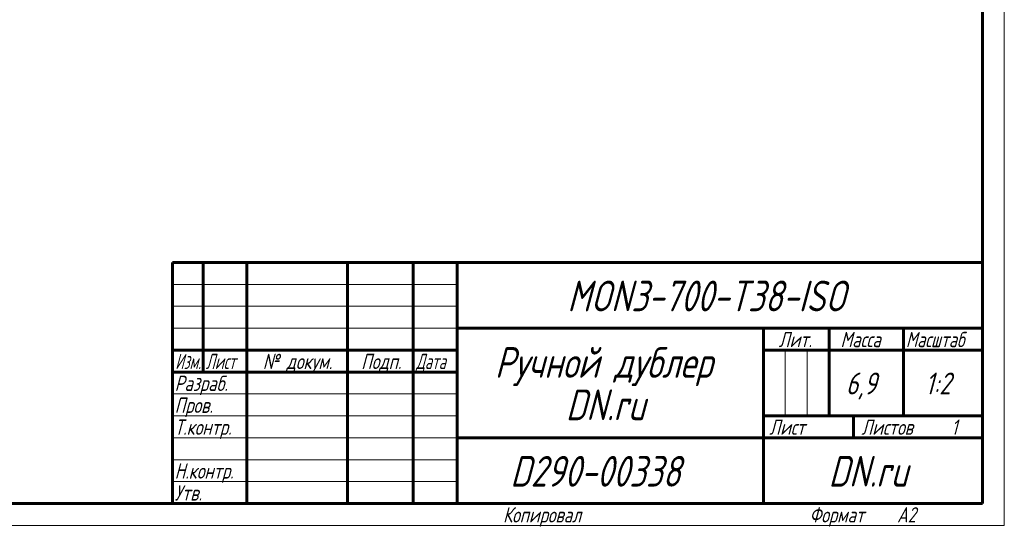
# Model space of a CAD drawing. Header units: millimetres. Extents: x 0 to 594, y 0 to 420.
# Tile 8 of 11: x 369 to 594, y 0 to 115. Entities that reach past the tile are written whole.
import ezdxf

# ---------------------------------------------------------------- set-up
doc = ezdxf.new("R2010")
doc.units = ezdxf.units.MM
doc.linetypes.add('K5LT_BASIC', pattern=[0])
doc.linetypes.add('K5LT_THIN', pattern=[0])
doc.styles.add('KTEXTSTYLE', font='txt', dxfattribs={"width": 0.96, "height": 5})

# ---------------------------------------------------------------- blocks, each defined once
blk = doc.blocks.new('U66')
at = {"color": 7, "linetype": 'K5LT_THIN', "lineweight": 18, "true_color": 0xffffff}
for p, q in [((594, 420), (594, 0)), ((404, 55), (469, 55)), ((404, 50), (469, 50)), ((404, 45), (469, 45)), ((543.96, 25), (543.96, 40)), ((548.98, 25), (548.98, 40)), ((404, 30), (469, 30)), ((404, 25), (469, 25)), ((404, 20), (469, 20)), ((404, 15), (469, 15)), ((404, 10), (469, 10)), ((594, 0), (0, 0))]:
    blk.add_line(p, q, dxfattribs=at)
at = {"color": 143, "linetype": 'K5LT_BASIC', "lineweight": 60, "true_color": 0x33acca}
for p, q in [((589, 415), (589, 5)), ((404, 60), (589, 60)), ((404, 5), (404, 60)), ((411, 35), (411, 60)), ((421, 5), (421, 60)), ((444, 5), (444, 60)), ((459, 5), (459, 60)), ((469, 5), (469, 60)), ((469, 45), (589, 45)), ((539, 5), (539, 45)), ((554, 25), (554, 45)), ((571, 25), (571, 45)), ((404, 40), (469, 40)), ((539, 40), (554, 40)), ((554, 40), (589, 40)), ((404, 35), (469, 35)), ((539, 25), (589, 25)), ((559.57, 20), (559.57, 25)), ((469, 20), (539, 20)), ((539, 20), (589, 20)), ((589, 5), (20, 5))]:
    blk.add_line(p, q, dxfattribs=at)
at = {"color": 7, "attachment_point": 1, "style": 'KTEXTSTYLE'}
for s, insert, char_height in [('\\fArial|b0|c204|p34;\\H5.0;\\W1.000;\\Q15;\\fGOST Type AU|b0|i0|c204|p34;\\Q15;\\W0.960;\\H7.00;MON3-700-T38-ISO', (494.2, 55.86), 7), ('\\fArial|b0|c204|p34;\\H5.0;\\W1.000;\\Q15;\\fGOST Type AU|b0|i0|c204|p34;\\Q15;\\W0.960;\\H3.50;Лит.', (542.47, 44.18), 3.5), ('\\fArial|b0|c204|p34;\\H5.0;\\W1.000;\\Q15;\\fGOST Type AU|b0|i0|c204|p34;\\Q15;\\W0.960;\\H3.50;Масса', (556.58, 44.18), 3.5), ('\\fArial|b0|c204|p34;\\H5.0;\\W1.000;\\Q15;\\fGOST Type AU|b0|i0|c204|p34;\\Q15;\\W0.926;\\H3.50;Масштаб', (571.52, 44.18), 3.5), ('\\fArial|b0|c204|p34;\\H5.0;\\W1.000;\\Q15;\\fGOST Type AU|b0|i0|c204|p34;\\Q15;\\W0.960;\\H7.00;Ручной дублер', (477.63, 40.69), 7), ('\\fArial|b0|c204|p34;\\H5.0;\\W1.000;\\Q15;\\fGOST Type AU|b0|i0|c204|p34;\\Q15;\\W0.786;\\H3.50;Изм.', (404.62, 39.18), 3.5), ('\\fArial|b0|c204|p34;\\H5.0;\\W1.000;\\Q15;\\fGOST Type AU|b0|i0|c204|p34;\\Q15;\\W0.800;\\H3.50;Лист', (411.61, 39.18), 3.5), ('\\fArial|b0|c204|p34;\\H5.0;\\W1.000;\\Q15;\\fGOST Type AU|b0|i0|c204|p34;\\Q15;\\W0.960;\\H3.50;№ докум.', (424.63, 39.18), 3.5), ('\\fArial|b0|c204|p34;\\H5.0;\\W1.000;\\Q15;\\fGOST Type AU|b0|i0|c204|p34;\\Q15;\\W0.960;\\H3.50;Подп.', (447.1, 39.18), 3.5), ('\\fArial|b0|c204|p34;\\H5.0;\\W1.000;\\Q15;\\fGOST Type AU|b0|i0|c204|p34;\\Q15;\\W0.800;\\H3.50;Дата', (459.61, 39.18), 3.5), ('\\fArial|b0|c204|p34;\\H5.0;\\W1.000;\\Q15;\\fGOST Type AU|b0|i0|c204|p34;\\Q15;\\W0.960;\\H3.50;Разраб.', (404.5, 34.18), 3.5), ('\\fArial|b0|c204|p34;\\H5.0;\\W1.000;\\Q15;\\fGOST Type AU|b0|i0|c204|p34;\\Q15;\\W0.960;6,9', (557.82, 34.9), 5), ('\\fArial|b0|c204|p34;\\H5.0;\\W1.000;\\Q15;\\fGOST Type AU|b0|i0|c204|p34;\\Q15;\\W0.960;{\\c16737820;1:2}', (575.92, 34.9), 5), ('\\fArial|b0|c204|p34;\\H5.0;\\W1.000;\\Q15;\\fGOST Type AU|b0|i0|c204|p34;\\Q15;\\W0.960;\\H7.00;DN.ru', (493.84, 31.02), 7), ('\\fArial|b0|c204|p34;\\H5.0;\\W1.000;\\Q15;\\fGOST Type AU|b0|i0|c204|p34;\\Q15;\\W0.960;\\H3.50;Пров.', (404.5, 29.18), 3.5), ('\\fArial|b0|c204|p34;\\H5.0;\\W1.000;\\Q15;\\fGOST Type AU|b0|i0|c204|p34;\\Q15;\\W0.960;\\H3.50;Т.контр.', (404.5, 24.18), 3.5), ('\\fArial|b0|c204|p34;\\H5.0;\\W1.000;\\Q15;\\fGOST Type AU|b0|i0|c204|p34;\\Q15;\\W0.960;\\H3.50;Лист', (540.32, 24.18), 3.5), ('\\fArial|b0|c204|p34;\\H5.0;\\W1.000;\\Q15;\\fGOST Type AU|b0|i0|c204|p34;\\Q15;\\W0.960;\\H3.50;Листов', (561.36, 24.18), 3.5), ('\\fArial|b0|c204|p34;\\H5.0;\\W1.000;\\Q15;\\fGOST Type AU|b0|i0|c204|p34;\\Q15;\\W0.960;\\H3.50;1', (581.91, 24.18), 3.5), ('\\fArial|b0|c204|p34;\\H5.0;\\W1.000;\\Q15;\\fGOST Type AU|b0|i0|c204|p34;\\Q15;\\W0.960;\\H7.00;D290-00338', (481.15, 15.86), 7), ('\\fArial|b0|c204|p34;\\H5.0;\\W1.000;\\Q15;\\fGOST Type AU|b0|i0|c204|p34;\\Q15;\\W0.960;\\H7.00;DN.ru', (553.84, 15.86), 7), ('\\fArial|b0|c204|p34;\\H5.0;\\W1.000;\\Q15;\\fGOST Type AU|b0|i0|c204|p34;\\Q15;\\W0.960;\\H3.50;Н.контр.', (404.5, 14.18), 3.5), ('\\fArial|b0|c204|p34;\\H5.0;\\W1.000;\\Q15;\\fGOST Type AU|b0|i0|c204|p34;\\Q15;\\W0.960;\\H3.50;Утв.', (404.5, 9.18), 3.5), ('\\fArial|b0|c204|p34;\\H5.0;\\W1.000;\\Q15;\\fGOST Type AU|b0|i0|c204|p34;\\Q15;\\W0.960;\\H3.50;Копировал', (479.5, 4.18), 3.5), ('\\fArial|b0|c204|p34;\\H5.0;\\W1.000;\\Q15;\\fGOST Type AU|b0|i0|c204|p34;\\Q15;\\W0.960;\\H3.50;Формат', (549.5, 4.18), 3.5), ('\\fArial|b0|c204|p34;\\H5.0;\\W1.000;\\Q15;\\fGOST Type AU|b0|i0|c204|p34;\\Q15;\\W0.960;\\H3.50;A2', (569.5, 4.18), 3.5)]:
    blk.add_mtext(s, dxfattribs=dict(at, insert=insert, char_height=char_height))

msp = doc.modelspace()

# ---------------------------------------------------------------- block references
msp.add_blockref('U66', (0, 0))

doc.saveas('drawing.dxf')
